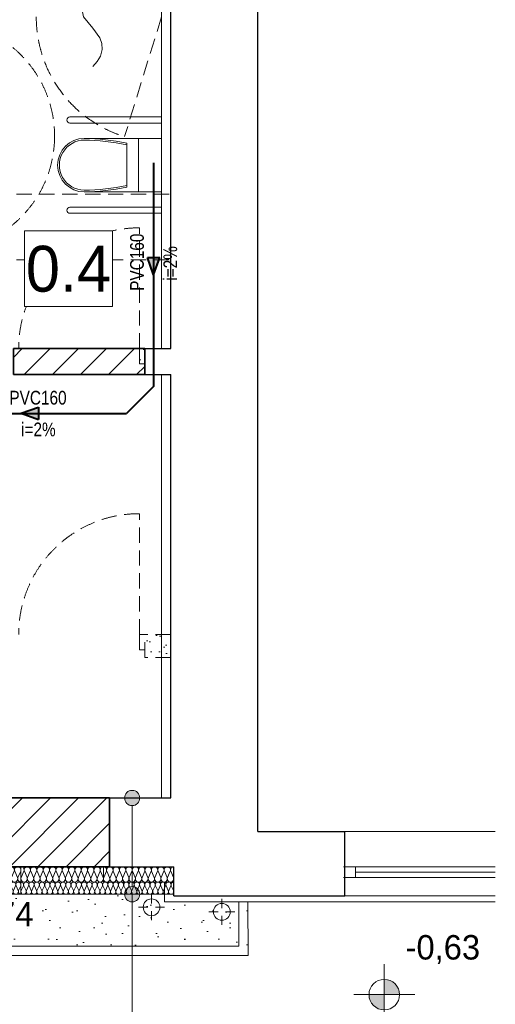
# Model space of a CAD drawing. Extents: x -438200 to -357500, y 15000 to 163871.
# Tile 85 of 148: x -366780 to -363666, y 22013 to 28454. Entities that reach past the tile are written whole.
import ezdxf
from ezdxf.lldxf.tags import DXFTag

# ---------------------------------------------------------------- set-up
doc = ezdxf.new("R2010")
doc.units = 0
doc.header["$MEASUREMENT"] = 0
doc.set_wipeout_variables(frame=1)
doc.linetypes.add('Krawędzie ukryte', pattern=[150, 100, -50])
doc.layers.get('0').update_dxf_attribs({"color": 252})
for name, color, linetype in [('#podkład', 252, 'Continuous'), ('A-Okna', 252, 'Continuous'), ('Arch ocieplenie', 252, 'Continuous'), ('Arch opisy', 252, 'Continuous'), ('Arch zmurowania', 252, 'Continuous'), ('INWENT RZĘDNE', 252, 'Continuous')]:
    doc.layers.add(name, color=color, linetype=linetype)
for name, color, linetype, lineweight in [('A-Okna_Nr_Pióra__9', 252, 'Continuous', 13), ('Arch ocieplenie_Nr_Pióra__44', 252, 'Continuous', 13), ('Arch ocieplenie_Nr_Pióra__9', 252, 'Continuous', 13), ('Arch okna_Nr_Pióra__82', 252, 'Continuous', 20), ('Arch opisy_Nr_Pióra__21', 252, 'Continuous', 9), ('Arch teren_Nr_Pióra__5', 252, 'Continuous', 13), ('Arch wyburzenia_Nr_Pióra__2', 252, 'Continuous', 13), ('Arch wykończenie_Nr_Pióra__3', 252, 'Continuous', 18), ('Arch wyposazenie_Nr_Pióra__21', 252, 'Continuous', 9), ('Arch zmurowania_Nr_Pióra__21', 252, 'Continuous', 9), ('Arch zmurowania_Nr_Pióra__27', 252, 'Continuous', 35), ('Arch ściany zewnętrzne_Nr_Pióra__21', 252, 'Continuous', 9), ('INWENT DACH_Nr_Pióra__21', 252, 'Continuous', 9), ('INWENT OPISY_Nr_Pióra__21', 252, 'Continuous', 9), ('INWENT RZĘDNE_Nr_Pióra__21', 252, 'Continuous', 9), ('INWENT. OKNA_Nr_Pióra__5', 252, 'Continuous', 13), ('INWENT.ŚCIANY_Nr_Pióra__1', 252, 'Continuous', 25), ('INWENT.ŚCIANY_Nr_Pióra__2', 252, 'Continuous', 13), ('INWENT.ŚCIANY_Nr_Pióra__21', 252, 'Continuous', 9), ('Istniejące stropy_Nr_Pióra__5', 252, 'Continuous', 13)]:
    doc.layers.add(name, color=color, linetype=linetype, lineweight=lineweight)
doc.layers.add('IS_Opisy_działek_Wodociag', color=7, linetype='SOLID', true_color=0x000000)
doc.styles.add('GENERATED_STYLE_2', font='txt')
doc.styles.add('GENERATED_STYLE_3', font='txt')
doc.styles.get("Standard").update_dxf_attribs({"font": 'arial.ttf', "width": 0.8, "bigfont": 'BIGFONT.SHX'})
tags = doc.linetypes.add('SOLID', pattern=[10, 10, 0]).pattern_tags.tags
tags[6:7] = [DXFTag(74, 4), DXFTag(75, 0), DXFTag(340, '0'), DXFTag(46, 0.0), DXFTag(50, 0.0), DXFTag(44, 0.0), DXFTag(45, 0.0)]
tags[4:5] = [DXFTag(74, 4), DXFTag(75, 0), DXFTag(340, '0'), DXFTag(46, 0.0), DXFTag(50, 0.0), DXFTag(44, 0.0), DXFTag(45, 0.0)]
pattern_1 = [(45, (0, 200), (-63.63961, 63.63961), [0, -60, 0, -90]), (110, (200, 200), (84.572336, 30.781813), [0, -44, 0, -76])]
pattern_2 = [(45, (0, 0), (-91.92388, 91.92388), [])]

# ---------------------------------------------------------------- blocks, each defined once
blk = doc.blocks.new('Izolacja cieplna 14_3', base_point=(-416244.9, 22812.6))
at = {"layer": 'Arch ocieplenie_Nr_Pióra__44', "linetype": 'Continuous'}
for p, q in [((-416243.5, 22756.5), (-416229.2, 22788.8)), ((-416226.3, 22788.8), (-416211.9, 22756.5)), ((-416209, 22756.5), (-416194.7, 22788.8)), ((-416191.8, 22788.8), (-416177.4, 22756.5)), ((-416174.5, 22756.5), (-416160.2, 22788.8)), ((-416157.3, 22788.8), (-416142.9, 22756.5)), ((-416140.1, 22756.5), (-416125.7, 22788.8)), ((-416122.8, 22788.8), (-416108.5, 22756.5)), ((-416105.6, 22756.5), (-416091.2, 22788.8)), ((-416088.3, 22788.8), (-416074, 22756.5)), ((-416071.1, 22756.5), (-416056.7, 22788.8)), ((-416053.8, 22788.8), (-416039.5, 22756.5)), ((-416036.6, 22756.5), (-416022.3, 22788.8)), ((-416019.4, 22788.8), (-416005, 22756.5)), ((-416002.1, 22756.5), (-415987.8, 22788.8)), ((-415984.9, 22788.8), (-415970.5, 22756.5)), ((-415967.6, 22756.5), (-415953.3, 22788.8)), ((-415950.4, 22788.8), (-415936.1, 22756.5)), ((-415933.2, 22756.5), (-415918.8, 22788.8)), ((-415915.9, 22788.8), (-415901.6, 22756.5)), ((-415898.7, 22756.5), (-415884.3, 22788.8)), ((-415881.4, 22788.8), (-415867.1, 22756.5)), ((-415864.2, 22756.5), (-415849.8, 22788.8)), ((-415846.9, 22788.8), (-415832.6, 22756.5)), ((-415829.7, 22756.5), (-415815.4, 22788.8)), ((-415812.5, 22788.8), (-415798.1, 22756.5)), ((-415795.2, 22756.5), (-415780.9, 22788.8)), ((-415778, 22788.8), (-415763.6, 22756.5)), ((-415760.7, 22756.5), (-415746.4, 22788.8)), ((-415743.5, 22788.8), (-415729.2, 22756.5)), ((-415726.3, 22756.5), (-415711.9, 22788.8)), ((-415709, 22788.8), (-415694.7, 22756.5)), ((-415691.8, 22756.5), (-415677.4, 22788.8)), ((-415674.5, 22788.8), (-415660.2, 22756.5)), ((-415657.3, 22756.5), (-415642.9, 22788.8)), ((-415640.1, 22788.8), (-415625.7, 22756.5)), ((-415622.8, 22756.5), (-415608.5, 22788.8)), ((-415605.6, 22788.8), (-415591.2, 22756.5)), ((-415588.3, 22756.5), (-415574, 22788.8)), ((-415571.1, 22788.8), (-415556.7, 22756.5)), ((-415553.8, 22756.5), (-415539.5, 22788.8)), ((-415536.6, 22788.8), (-415522.3, 22756.5)), ((-415519.4, 22756.5), (-415505, 22788.8)), ((-415502.1, 22788.8), (-415487.8, 22756.5)), ((-415484.9, 22756.5), (-415470.5, 22788.8)), ((-415467.6, 22788.8), (-415453.3, 22756.5)), ((-415450.4, 22756.5), (-415436.1, 22788.8)), ((-415433.2, 22788.8), (-415418.8, 22756.5)), ((-415415.9, 22756.5), (-415401.6, 22788.8)), ((-415398.7, 22788.8), (-415384.3, 22756.5)), ((-415381.4, 22756.5), (-415367.1, 22788.8)), ((-415364.2, 22788.8), (-415349.8, 22756.5)), ((-415346.9, 22756.5), (-415332.6, 22788.8)), ((-415329.7, 22788.8), (-415315.4, 22756.5)), ((-415312.5, 22756.5), (-415298.1, 22788.8)), ((-415295.2, 22788.8), (-415280.9, 22756.5)), ((-415278, 22756.5), (-415263.6, 22788.8)), ((-415260.7, 22788.8), (-415246.4, 22756.5))]:
    blk.add_line(p, q, dxfattribs=at)
for centre, start_param, end_param in [((-416244.9, 22795.6), 5.870392, 7.853982), ((-416210.5, 22795.6), 5.870392, 9.837571), ((-416176, 22795.6), 5.870392, 9.837571), ((-416141.5, 22795.6), 5.870392, 9.837571), ((-416107, 22795.6), 5.870392, 9.837571), ((-416072.5, 22795.6), 5.870392, 9.837571), ((-416038.1, 22795.6), 5.870392, 9.837571), ((-416003.6, 22795.6), 5.870392, 9.837571), ((-415969.1, 22795.6), 5.870392, 9.837571), ((-415934.6, 22795.6), 5.870392, 9.837571), ((-415900.1, 22795.6), 5.870392, 9.837571), ((-415865.6, 22795.6), 5.870392, 9.837571), ((-415831.2, 22795.6), 5.870392, 9.837571), ((-415796.7, 22795.6), 5.870392, 9.837571), ((-415762.2, 22795.6), 5.870392, 9.837571), ((-415727.7, 22795.6), 5.870392, 9.837571), ((-415693.2, 22795.6), 5.870392, 9.837571), ((-415658.7, 22795.6), 5.870392, 9.837571), ((-415624.3, 22795.6), 5.870392, 9.837571), ((-415589.8, 22795.6), 5.870392, 9.837571), ((-415555.3, 22795.6), 5.870392, 9.837571), ((-415520.8, 22795.6), 5.870392, 9.837571), ((-415486.3, 22795.6), 5.870392, 9.837571), ((-415451.8, 22795.6), 5.870392, 9.837571), ((-415417.4, 22795.6), 5.870392, 9.837571), ((-415382.9, 22795.6), 5.870392, 9.837571), ((-415348.4, 22795.6), 5.870392, 9.837571), ((-415313.9, 22795.6), 5.870392, 9.837571), ((-415279.4, 22795.6), 5.870392, 9.837571), ((-415244.9, 22795.6), 1.570796, 3.554385), ((-416227.7, 22749.6), 2.728799, 6.695979), ((-416193.2, 22749.6), 2.728799, 6.695979), ((-416158.7, 22749.6), 2.728799, 6.695979), ((-416124.3, 22749.6), 2.728799, 6.695979), ((-416089.8, 22749.6), 2.728799, 6.695979), ((-416055.3, 22749.6), 2.728799, 6.695979), ((-416020.8, 22749.6), 2.728799, 6.695979), ((-415986.3, 22749.6), 2.728799, 6.695979), ((-415951.8, 22749.6), 2.728799, 6.695979), ((-415917.4, 22749.6), 2.728799, 6.695979), ((-415882.9, 22749.6), 2.728799, 6.695979), ((-415848.4, 22749.6), 2.728799, 6.695979), ((-415813.9, 22749.6), 2.728799, 6.695979), ((-415779.4, 22749.6), 2.728799, 6.695979), ((-415744.9, 22749.6), 2.728799, 6.695979), ((-415710.5, 22749.6), 2.728799, 6.695979), ((-415676, 22749.6), 2.728799, 6.695979), ((-415641.5, 22749.6), 2.728799, 6.695979), ((-415607, 22749.6), 2.728799, 6.695979), ((-415572.5, 22749.6), 2.728799, 6.695979), ((-415538.1, 22749.6), 2.728799, 6.695979), ((-415503.6, 22749.6), 2.728799, 6.695979), ((-415469.1, 22749.6), 2.728799, 6.695979), ((-415434.6, 22749.6), 2.728799, 6.695979), ((-415400.1, 22749.6), 2.728799, 6.695979), ((-415365.6, 22749.6), 2.728799, 6.695979), ((-415331.2, 22749.6), 2.728799, 6.695979), ((-415296.7, 22749.6), 2.728799, 6.695979), ((-415262.2, 22749.6), 2.728799, 6.695979)]:
    blk.add_ellipse(centre, major_axis=(17.2, 0), ratio=0.986834, start_param=start_param, end_param=end_param, dxfattribs=at)
blk = doc.blocks.new('Izolacja cieplna 14_4', base_point=(-417559.9, 22732.6))
at = {"layer": 'Arch ocieplenie_Nr_Pióra__9', "linetype": 'Continuous'}
for p, q in [((-417558.5, 22788.8), (-417544.5, 22756.5)), ((-417541.7, 22756.5), (-417527.6, 22788.8)), ((-417524.8, 22788.8), (-417510.8, 22756.5)), ((-417508, 22756.5), (-417493.9, 22788.8)), ((-417491.1, 22788.8), (-417477.1, 22756.5)), ((-417474.2, 22756.5), (-417460.2, 22788.8)), ((-417457.4, 22788.8), (-417443.4, 22756.5)), ((-417440.5, 22756.5), (-417426.5, 22788.8)), ((-417423.7, 22788.8), (-417409.6, 22756.5)), ((-417406.8, 22756.5), (-417392.8, 22788.8)), ((-417389.9, 22788.8), (-417375.9, 22756.5)), ((-417373.1, 22756.5), (-417359.1, 22788.8)), ((-417356.2, 22788.8), (-417342.2, 22756.5)), ((-417339.4, 22756.5), (-417325.3, 22788.8)), ((-417322.5, 22788.8), (-417308.5, 22756.5)), ((-417305.6, 22756.5), (-417291.6, 22788.8)), ((-417288.8, 22788.8), (-417274.8, 22756.5)), ((-417271.9, 22756.5), (-417257.9, 22788.8)), ((-417255.1, 22788.8), (-417241, 22756.5)), ((-417238.2, 22756.5), (-417224.2, 22788.8)), ((-417221.4, 22788.8), (-417207.3, 22756.5)), ((-417204.5, 22756.5), (-417190.5, 22788.8)), ((-417187.6, 22788.8), (-417173.6, 22756.5)), ((-417170.8, 22756.5), (-417156.7, 22788.8)), ((-417153.9, 22788.8), (-417139.9, 22756.5)), ((-417137.1, 22756.5), (-417123, 22788.8)), ((-417120.2, 22788.8), (-417106.2, 22756.5)), ((-417103.3, 22756.5), (-417089.3, 22788.8)), ((-417086.5, 22788.8), (-417072.5, 22756.5)), ((-417069.6, 22756.5), (-417055.6, 22788.8)), ((-417052.8, 22788.8), (-417038.7, 22756.5)), ((-417035.9, 22756.5), (-417021.9, 22788.8)), ((-417019, 22788.8), (-417005, 22756.5)), ((-417002.2, 22756.5), (-416988.2, 22788.8)), ((-416985.3, 22788.8), (-416971.3, 22756.5)), ((-416968.5, 22756.5), (-416954.4, 22788.8)), ((-416951.6, 22788.8), (-416937.6, 22756.5)), ((-416934.7, 22756.5), (-416920.7, 22788.8)), ((-416917.9, 22788.8), (-416903.9, 22756.5)), ((-416901, 22756.5), (-416887, 22788.8)), ((-416884.2, 22788.8), (-416870.1, 22756.5)), ((-416867.3, 22756.5), (-416853.3, 22788.8)), ((-416850.5, 22788.8), (-416836.4, 22756.5)), ((-416833.6, 22756.5), (-416819.6, 22788.8)), ((-416816.7, 22788.8), (-416802.7, 22756.5)), ((-416799.9, 22756.5), (-416785.9, 22788.8)), ((-416783, 22788.8), (-416769, 22756.5)), ((-416766.2, 22756.5), (-416752.1, 22788.8)), ((-416749.3, 22788.8), (-416735.3, 22756.5)), ((-416732.4, 22756.5), (-416718.4, 22788.8)), ((-416715.6, 22788.8), (-416701.6, 22756.5)), ((-416698.7, 22756.5), (-416684.7, 22788.8)), ((-416681.9, 22788.8), (-416667.8, 22756.5)), ((-416665, 22756.5), (-416651, 22788.8)), ((-416648.1, 22788.8), (-416634.1, 22756.5)), ((-416631.3, 22756.5), (-416617.3, 22788.8)), ((-416614.4, 22788.8), (-416600.4, 22756.5)), ((-416597.6, 22756.5), (-416583.5, 22788.8)), ((-416580.7, 22788.8), (-416566.7, 22756.5)), ((-416563.9, 22756.5), (-416549.8, 22788.8)), ((-416547, 22788.8), (-416533, 22756.5)), ((-416530.1, 22756.5), (-416516.1, 22788.8)), ((-416513.3, 22788.8), (-416499.2, 22756.5)), ((-416496.4, 22756.5), (-416482.4, 22788.8)), ((-416479.6, 22788.8), (-416465.5, 22756.5)), ((-416462.7, 22756.5), (-416448.7, 22788.8)), ((-416445.8, 22788.8), (-416431.8, 22756.5)), ((-416429, 22756.5), (-416415, 22788.8)), ((-416412.1, 22788.8), (-416398.1, 22756.5)), ((-416395.3, 22756.5), (-416381.2, 22788.8)), ((-416378.4, 22788.8), (-416364.4, 22756.5)), ((-416361.5, 22756.5), (-416347.5, 22788.8)), ((-416344.7, 22788.8), (-416330.7, 22756.5)), ((-416327.8, 22756.5), (-416313.8, 22788.8)), ((-416311, 22788.8), (-416296.9, 22756.5)), ((-416294.1, 22756.5), (-416280.1, 22788.8)), ((-416277.2, 22788.8), (-416263.2, 22756.5)), ((-416260.4, 22756.5), (-416246.4, 22788.8))]:
    blk.add_line(p, q, dxfattribs=at)
for centre, start_param, end_param in [((-417543.1, 22795.6), 4.299595, 8.266775), ((-417509.4, 22795.6), 4.299595, 8.266775), ((-417475.7, 22795.6), 4.299595, 8.266775), ((-417441.9, 22795.6), 4.299595, 8.266775), ((-417408.2, 22795.6), 4.299595, 8.266775), ((-417374.5, 22795.6), 4.299595, 8.266775), ((-417340.8, 22795.6), 4.299595, 8.266775), ((-417307.1, 22795.6), 4.299595, 8.266775), ((-417273.3, 22795.6), 4.299595, 8.266775), ((-417239.6, 22795.6), 4.299595, 8.266775), ((-417205.9, 22795.6), 4.299595, 8.266775), ((-417172.2, 22795.6), 4.299595, 8.266775), ((-417138.5, 22795.6), 4.299595, 8.266775), ((-417104.8, 22795.6), 4.299595, 8.266775), ((-417071, 22795.6), 4.299595, 8.266775), ((-417037.3, 22795.6), 4.299595, 8.266775), ((-417003.6, 22795.6), 4.299595, 8.266775), ((-416969.9, 22795.6), 4.299595, 8.266775), ((-416936.2, 22795.6), 4.299595, 8.266775), ((-416902.4, 22795.6), 4.299595, 8.266775), ((-416868.7, 22795.6), 4.299595, 8.266775), ((-416835, 22795.6), 4.299595, 8.266775), ((-416801.3, 22795.6), 4.299595, 8.266775), ((-416767.6, 22795.6), 4.299595, 8.266775), ((-416733.9, 22795.6), 4.299595, 8.266775), ((-416700.1, 22795.6), 4.299595, 8.266775), ((-416666.4, 22795.6), 4.299595, 8.266775), ((-416632.7, 22795.6), 4.299595, 8.266775), ((-416599, 22795.6), 4.299595, 8.266775), ((-416565.3, 22795.6), 4.299595, 8.266775), ((-416531.5, 22795.6), 4.299595, 8.266775), ((-416497.8, 22795.6), 4.299595, 8.266775), ((-416464.1, 22795.6), 4.299595, 8.266775), ((-416430.4, 22795.6), 4.299595, 8.266775), ((-416396.7, 22795.6), 4.299595, 8.266775), ((-416363, 22795.6), 4.299595, 8.266775), ((-416329.2, 22795.6), 4.299595, 8.266775), ((-416295.5, 22795.6), 4.299595, 8.266775), ((-416261.8, 22795.6), 4.299595, 8.266775), ((-417559.9, 22749.6), 3.141593, 5.125182), ((-417526.2, 22749.6), 1.158004, 5.125183), ((-417492.5, 22749.6), 1.158004, 5.125183), ((-417458.8, 22749.6), 1.158004, 5.125183), ((-417425.1, 22749.6), 1.158004, 5.125183), ((-417391.4, 22749.6), 1.158004, 5.125183), ((-417357.6, 22749.6), 1.158004, 5.125183), ((-417323.9, 22749.6), 1.158004, 5.125183), ((-417290.2, 22749.6), 1.158004, 5.125183), ((-417256.5, 22749.6), 1.158004, 5.125183), ((-417222.8, 22749.6), 1.158004, 5.125183), ((-417189.1, 22749.6), 1.158004, 5.125183), ((-417155.3, 22749.6), 1.158004, 5.125183), ((-417121.6, 22749.6), 1.158004, 5.125183), ((-417087.9, 22749.6), 1.158004, 5.125183), ((-417054.2, 22749.6), 1.158004, 5.125183), ((-417020.5, 22749.6), 1.158004, 5.125183), ((-416986.7, 22749.6), 1.158004, 5.125183), ((-416953, 22749.6), 1.158004, 5.125183), ((-416919.3, 22749.6), 1.158004, 5.125183), ((-416885.6, 22749.6), 1.158004, 5.125183), ((-416851.9, 22749.6), 1.158004, 5.125183), ((-416818.2, 22749.6), 1.158004, 5.125183), ((-416784.4, 22749.6), 1.158004, 5.125183), ((-416750.7, 22749.6), 1.158004, 5.125183), ((-416717, 22749.6), 1.158004, 5.125183), ((-416683.3, 22749.6), 1.158004, 5.125183), ((-416649.6, 22749.6), 1.158004, 5.125183), ((-416615.8, 22749.6), 1.158004, 5.125183), ((-416582.1, 22749.6), 1.158004, 5.125183), ((-416548.4, 22749.6), 1.158004, 5.125183), ((-416514.7, 22749.6), 1.158004, 5.125183), ((-416481, 22749.6), 1.158004, 5.125183), ((-416447.3, 22749.6), 1.158004, 5.125183), ((-416413.5, 22749.6), 1.158004, 5.125183), ((-416379.8, 22749.6), 1.158004, 5.125183), ((-416346.1, 22749.6), 1.158004, 5.125183), ((-416312.4, 22749.6), 1.158004, 5.125183), ((-416278.7, 22749.6), 1.158004, 5.125183), ((-416244.9, 22749.6), 1.158004, 3.141593)]:
    blk.add_ellipse(centre, major_axis=(0, 17), ratio=0.990877, start_param=start_param, end_param=end_param, dxfattribs=at)
blk = doc.blocks.new('Izolacja cieplna 14_34', base_point=(-416544.9, 22812.6))
at = {"layer": 'Arch ocieplenie_Nr_Pióra__9', "linetype": 'Continuous'}
for p, q in [((-416543.1, 22882.8), (-416525.3, 22842.4)), ((-416521.7, 22842.4), (-416503.9, 22882.8)), ((-416500.3, 22882.8), (-416482.5, 22842.4)), ((-416478.9, 22842.4), (-416461, 22882.8)), ((-416457.4, 22882.8), (-416439.6, 22842.4)), ((-416436, 22842.4), (-416418.2, 22882.8)), ((-416414.6, 22882.8), (-416396.7, 22842.4)), ((-416393.1, 22842.4), (-416375.3, 22882.8)), ((-416371.7, 22882.8), (-416353.9, 22842.4)), ((-416350.3, 22842.4), (-416332.5, 22882.8)), ((-416328.9, 22882.8), (-416311, 22842.4)), ((-416307.4, 22842.4), (-416289.6, 22882.8)), ((-416286, 22882.8), (-416268.2, 22842.4)), ((-416264.6, 22842.4), (-416246.7, 22882.8))]:
    blk.add_line(p, q, dxfattribs=at)
for centre, start_param, end_param in [((-416523.5, 22891.3), 5.870392, 9.837571), ((-416480.7, 22891.3), 5.870392, 9.837571), ((-416437.8, 22891.3), 5.870392, 9.837571), ((-416394.9, 22891.3), 5.870392, 9.837571), ((-416352.1, 22891.3), 5.870392, 9.837571), ((-416309.2, 22891.3), 5.870392, 9.837571), ((-416266.4, 22891.3), 5.870392, 9.837571), ((-416544.9, 22833.9), 4.712389, 6.695979), ((-416502.1, 22833.9), 2.7288, 6.695979), ((-416459.2, 22833.9), 2.7288, 6.695979), ((-416416.4, 22833.9), 2.7288, 6.695979), ((-416373.5, 22833.9), 2.7288, 6.695979), ((-416330.7, 22833.9), 2.7288, 6.695979), ((-416287.8, 22833.9), 2.7288, 6.695979), ((-416244.9, 22833.9), 2.7288, 4.712389)]:
    blk.add_ellipse(centre, major_axis=(21.4, 0), ratio=0.992505, start_param=start_param, end_param=end_param, dxfattribs=at)
blk = doc.blocks.new('Izolacja cieplna 14_35', base_point=(-415704.9, 22912.6))
at = {"layer": 'Arch ocieplenie_Nr_Pióra__44', "linetype": 'Continuous'}
for p, q in [((-415703.2, 22842.4), (-415685.8, 22882.8)), ((-415682.3, 22882.8), (-415664.9, 22842.4)), ((-415661.4, 22842.4), (-415644, 22882.8)), ((-415640.5, 22882.8), (-415623.1, 22842.4)), ((-415619.6, 22842.4), (-415602.2, 22882.8)), ((-415598.6, 22882.8), (-415581.2, 22842.4)), ((-415577.7, 22842.4), (-415560.3, 22882.8)), ((-415556.8, 22882.8), (-415539.4, 22842.4)), ((-415535.9, 22842.4), (-415518.5, 22882.8)), ((-415515, 22882.8), (-415497.6, 22842.4)), ((-415494.1, 22842.4), (-415476.7, 22882.8)), ((-415473.2, 22882.8), (-415455.8, 22842.4)), ((-415452.3, 22842.4), (-415434.9, 22882.8)), ((-415431.4, 22882.8), (-415414, 22842.4)), ((-415410.5, 22842.4), (-415393.1, 22882.8)), ((-415389.6, 22882.8), (-415372.2, 22842.4)), ((-415368.6, 22842.4), (-415351.2, 22882.8)), ((-415347.7, 22882.8), (-415330.3, 22842.4)), ((-415326.8, 22842.4), (-415309.4, 22882.8)), ((-415305.9, 22882.8), (-415288.5, 22842.4)), ((-415285, 22842.4), (-415267.6, 22882.8)), ((-415264.1, 22882.8), (-415246.7, 22842.4))]:
    blk.add_line(p, q, dxfattribs=at)
for centre, start_param, end_param in [((-415704.9, 22891.3), 4.299596, 6.283185), ((-415663.1, 22891.3), 4.299595, 8.266774), ((-415621.3, 22891.3), 4.299595, 8.266774), ((-415579.5, 22891.3), 4.299595, 8.266774), ((-415537.7, 22891.3), 4.299595, 8.266774), ((-415495.9, 22891.3), 4.299595, 8.266774), ((-415454, 22891.3), 4.299595, 8.266774), ((-415412.2, 22891.3), 4.299595, 8.266774), ((-415370.4, 22891.3), 4.299595, 8.266774), ((-415328.6, 22891.3), 4.299595, 8.266774), ((-415286.8, 22891.3), 4.299595, 8.266774), ((-415244.9, 22891.3), 0, 1.983589), ((-415684, 22833.9), 1.158003, 5.125183), ((-415642.2, 22833.9), 1.158003, 5.125183), ((-415600.4, 22833.9), 1.158003, 5.125183), ((-415558.6, 22833.9), 1.158003, 5.125183), ((-415516.8, 22833.9), 1.158003, 5.125183), ((-415474.9, 22833.9), 1.158003, 5.125183), ((-415433.1, 22833.9), 1.158003, 5.125183), ((-415391.3, 22833.9), 1.158003, 5.125183), ((-415349.5, 22833.9), 1.158003, 5.125183), ((-415307.7, 22833.9), 1.158003, 5.125183), ((-415265.9, 22833.9), 1.158003, 5.125183)]:
    blk.add_ellipse(centre, major_axis=(0, 21.3), ratio=0.983146, start_param=start_param, end_param=end_param, dxfattribs=at)
blk = doc.blocks.new('Izolacja cieplna 14_36', base_point=(-416244.9, 22912.6))
at = {"layer": 'Arch ocieplenie_Nr_Pióra__44', "linetype": 'Continuous'}
for p, q in [((-416243.2, 22842.4), (-416225.9, 22882.8)), ((-416222.4, 22882.8), (-416205.2, 22842.4)), ((-416201.7, 22842.4), (-416184.4, 22882.8)), ((-416180.9, 22882.8), (-416163.6, 22842.4)), ((-416160.1, 22842.4), (-416142.8, 22882.8)), ((-416139.4, 22882.8), (-416122.1, 22842.4)), ((-416118.6, 22842.4), (-416101.3, 22882.8)), ((-416097.8, 22882.8), (-416080.5, 22842.4)), ((-416077, 22842.4), (-416059.8, 22882.8)), ((-416056.3, 22882.8), (-416039, 22842.4)), ((-416035.5, 22842.4), (-416018.2, 22882.8)), ((-416014.7, 22882.8), (-415997.5, 22842.4)), ((-415994, 22842.4), (-415976.7, 22882.8)), ((-415973.2, 22882.8), (-415955.9, 22842.4)), ((-415952.4, 22842.4), (-415935.2, 22882.8)), ((-415931.7, 22882.8), (-415914.4, 22842.4)), ((-415910.9, 22842.4), (-415893.6, 22882.8)), ((-415890.1, 22882.8), (-415872.8, 22842.4)), ((-415869.4, 22842.4), (-415852.1, 22882.8)), ((-415848.6, 22882.8), (-415831.3, 22842.4)), ((-415827.8, 22842.4), (-415810.5, 22882.8)), ((-415807, 22882.8), (-415789.8, 22842.4)), ((-415786.3, 22842.4), (-415769, 22882.8)), ((-415765.5, 22882.8), (-415748.2, 22842.4)), ((-415744.7, 22842.4), (-415727.5, 22882.8)), ((-415724, 22882.8), (-415706.7, 22842.4))]:
    blk.add_line(p, q, dxfattribs=at)
for centre, start_param, end_param in [((-416244.9, 22891.3), 4.299596, 6.283185), ((-416203.4, 22891.3), 4.299595, 8.266774), ((-416161.9, 22891.3), 4.299595, 8.266774), ((-416120.3, 22891.3), 4.299595, 8.266774), ((-416078.8, 22891.3), 4.299595, 8.266774), ((-416037.3, 22891.3), 4.299595, 8.266774), ((-415995.7, 22891.3), 4.299595, 8.266774), ((-415954.2, 22891.3), 4.299595, 8.266774), ((-415912.6, 22891.3), 4.299595, 8.266774), ((-415871.1, 22891.3), 4.299595, 8.266774), ((-415829.6, 22891.3), 4.299595, 8.266774), ((-415788, 22891.3), 4.299595, 8.266774), ((-415746.5, 22891.3), 4.299595, 8.266774), ((-415704.9, 22891.3), 6.283185, 8.266774), ((-416224.2, 22833.9), 1.158003, 5.125183), ((-416182.6, 22833.9), 1.158003, 5.125183), ((-416141.1, 22833.9), 1.158003, 5.125183), ((-416099.6, 22833.9), 1.158003, 5.125183), ((-416058, 22833.9), 1.158003, 5.125183), ((-416016.5, 22833.9), 1.158003, 5.125183), ((-415974.9, 22833.9), 1.158003, 5.125183), ((-415933.4, 22833.9), 1.158003, 5.125183), ((-415891.9, 22833.9), 1.158003, 5.125183), ((-415850.3, 22833.9), 1.158003, 5.125183), ((-415808.8, 22833.9), 1.158003, 5.125183), ((-415767.3, 22833.9), 1.158003, 5.125183), ((-415725.7, 22833.9), 1.158003, 5.125183)]:
    blk.add_ellipse(centre, major_axis=(0, 21.3), ratio=0.97657, start_param=start_param, end_param=end_param, dxfattribs=at)
blk = doc.blocks.new('Ściana_3', base_point=(-415434.9, 26132.6))
at = {"layer": 'Arch zmurowania_Nr_Pióra__21', "linetype": 'Continuous'}
h = blk.add_hatch(dxfattribs=at)
h.set_pattern_fill('Common_Brick', color=256, style=0, pattern_type=2)
h.set_pattern_definition(pattern_2)
h.paths.add_polyline_path([(-415434.9, 26302.6), (-416294.9, 26302.6), (-416294.9, 26132.6), (-415434.9, 26132.6)], flags=0)
at = {"layer": 'Arch zmurowania_Nr_Pióra__27', "linetype": 'Continuous'}
for p, q in [((-415434.9, 26302.6), (-416294.9, 26302.6)), ((-416294.9, 26302.6), (-416294.9, 26132.6)), ((-415434.9, 26132.6), (-415434.9, 26302.6)), ((-416294.9, 26132.6), (-415434.9, 26132.6))]:
    blk.add_line(p, q, dxfattribs=at)
blk = doc.blocks.new('Ściana_8', base_point=(-416584.9, 23362.6))
at = {"layer": 'Arch zmurowania_Nr_Pióra__21', "linetype": 'Continuous'}
h = blk.add_hatch(dxfattribs=at)
h.set_pattern_fill('Common_Brick', color=256, style=0, pattern_type=2)
h.set_pattern_definition(pattern_2)
h.paths.add_polyline_path([(-416584.9, 22912.6), (-415664.9, 22912.6), (-415664.9, 23362.6), (-416584.9, 23362.6)], flags=0)
at = {"layer": 'Arch zmurowania_Nr_Pióra__27', "linetype": 'Continuous'}
for p, q in [((-415664.9, 23362.6), (-416584.9, 23362.6)), ((-416584.9, 23362.6), (-416584.9, 22912.6)), ((-415664.9, 22912.6), (-415664.9, 23362.6)), ((-416584.9, 22912.6), (-415664.9, 22912.6))]:
    blk.add_line(p, q, dxfattribs=at)
blk = doc.blocks.new('Krzywa_3', base_point=(-415774.9, 28148.7))
at = {"layer": 'A-Okna_Nr_Pióra__9', "linetype": 'Continuous'}
blk.add_hatch(color=256, dxfattribs=at).paths.add_polyline_path([(-415774.9, 28619.3), (-415775.4, 28548.6), (-415845.7, 28619.7)], flags=0)
for p, q in [((-415774.9, 28619.3), (-415845.7, 28619.7)), ((-415775.4, 28548.6), (-415845.7, 28619.7)), ((-415774.9, 28619.3), (-415775.4, 28548.6))]:
    blk.add_line(p, q, dxfattribs=at)
at = {"layer": 'A-Okna_Nr_Pióra__9', "linetype": 'Continuous', "flags": 128}
blk.add_lwpolyline([(-415774.9, 28148.7), (-415745.8, 28179.8), (-415724.5, 28214.9), (-415712.3, 28259.6), (-415714.9, 28298.3), (-415727.8, 28334.8), (-415774.9, 28399.3), (-415834.6, 28472.6), (-415841.7, 28504.6), (-415837.7, 28534.5), (-415810.5, 28584.1)], dxfattribs=at)
blk = doc.blocks.new('Koty wysokościowe_5', base_point=(-416789.8, 22293))
at = {"layer": 'INWENT RZĘDNE_Nr_Pióra__21', "linetype": 'Continuous'}
for points in [[(-416789.8, 22293), (-416689.8, 22293), (-416697.4, 22331.2), (-416719.1, 22363.7), (-416751.6, 22385.4), (-416789.8, 22393)], [(-416789.8, 22293), (-416889.8, 22293), (-416882.2, 22254.7), (-416860.5, 22222.3), (-416828.1, 22200.6), (-416789.8, 22193)]]:
    blk.add_hatch(color=256, dxfattribs=at).paths.add_polyline_path(points, flags=0)
for p, q in [((-416789.8, 22093), (-416789.8, 22493)), ((-416989.8, 22293), (-416589.8, 22293))]:
    blk.add_line(p, q, dxfattribs=at)
blk.add_circle((-416789.8, 22293), 100, dxfattribs=at)
at = {"layer": 'INWENT RZĘDNE_Nr_Pióra__21', "insert": (-416650.2, 22493), "char_height": 160, "attachment_point": 7, "style": 'GENERATED_STYLE_2'}
blk.add_mtext('{-0,74}', dxfattribs=at)
blk = doc.blocks.new('Koty wysokościowe_18', base_point=(-413866.4, 22076))
at = {"layer": 'INWENT RZĘDNE_Nr_Pióra__21', "linetype": 'Continuous'}
for points in [[(-413866.4, 22076), (-413766.4, 22076), (-413774, 22114.3), (-413795.7, 22146.7), (-413828.1, 22168.4), (-413866.4, 22176)], [(-413866.4, 22076), (-413966.4, 22076), (-413958.8, 22037.7), (-413937.1, 22005.3), (-413904.7, 21983.6), (-413866.4, 21976)]]:
    blk.add_hatch(color=256, dxfattribs=at).paths.add_polyline_path(points, flags=0)
for p, q in [((-413866.4, 21876), (-413866.4, 22276)), ((-414066.4, 22076), (-413666.4, 22076))]:
    blk.add_line(p, q, dxfattribs=at)
blk.add_circle((-413866.4, 22076), 100, dxfattribs=at)
at = {"layer": 'INWENT RZĘDNE_Nr_Pióra__21', "insert": (-413726.8, 22276), "char_height": 160, "attachment_point": 7, "style": 'GENERATED_STYLE_2'}
blk.add_mtext('{-0,63}', dxfattribs=at)
blk = doc.blocks.new('Linia_54', base_point=(-415516.9, 22732.6))
at = {"layer": 'Arch opisy_Nr_Pióra__21', "linetype": 'Continuous'}
blk.add_line((-415516.9, 22732.6), (-415516.9, 20652.8), dxfattribs=at)
blk.add_circle((-415516.9, 20352.8), 300, dxfattribs=at)
blk = doc.blocks.new('Linia_55', base_point=(-415516.9, 23362.6))
at = {"layer": 'Arch opisy_Nr_Pióra__21', "linetype": 'Continuous'}
for points in [[(-415466.9, 23362.6), (-415470.7, 23381.7), (-415481.6, 23398), (-415497.8, 23408.8), (-415516.9, 23412.6), (-415536, 23408.8), (-415552.3, 23398), (-415563.1, 23381.7), (-415566.9, 23362.6), (-415563.1, 23343.5), (-415552.3, 23327.3), (-415536, 23316.4), (-415516.9, 23312.6), (-415497.8, 23316.4), (-415481.6, 23327.3), (-415470.7, 23343.5)], [(-415466.9, 22732.6), (-415470.7, 22751.7), (-415481.6, 22768), (-415497.8, 22778.8), (-415516.9, 22782.6), (-415536, 22778.8), (-415552.3, 22768), (-415563.1, 22751.7), (-415566.9, 22732.6), (-415563.1, 22713.5), (-415552.3, 22697.3), (-415536, 22686.4), (-415516.9, 22682.6), (-415497.8, 22686.4), (-415481.6, 22697.3), (-415470.7, 22713.5)]]:
    blk.add_hatch(color=256, dxfattribs=at).paths.add_polyline_path(points, flags=0)
blk.add_line((-415516.9, 23312.6), (-415516.9, 22782.6), dxfattribs=at)
for centre in [(-415516.9, 23362.6), (-415516.9, 22732.6)]:
    blk.add_circle(centre, 50, dxfattribs=at)
blk = doc.blocks.new('parter')
at = {"layer": 'Arch okna_Nr_Pióra__82', "linetype": 'Continuous'}
h = blk.add_hatch(dxfattribs=at)
h.set_pattern_fill('Render', color=252, style=0, pattern_type=2)
h.set_pattern_definition([(45, (0, 350), (-111.36932, 111.36932), [0, -105, 0, -157.5]), (110, (350, 350), (148.00159, 53.86817), [0, -77, 0, -133])])
h.paths.add_polyline_path([(-415304.9, 22682.6), (-415304.9, 22732.6), (-422864.9, 22732.6), (-422864.9, 22392.6), (-414758.4, 22392.6), (-414758.2, 22682.6)], flags=0)
at = {"layer": 'Arch wyburzenia_Nr_Pióra__2', "linetype": 'Continuous'}
h = blk.add_hatch(dxfattribs=at)
h.set_pattern_fill('Cut_Stone', color=252, style=0, pattern_type=2)
h.set_pattern_definition(pattern_1)
h.paths.add_polyline_path([(-415469.9, 26302.6), (-415469.9, 26202.6), (-415434.9, 26202.6), (-415434.9, 26302.6)], flags=0)
h = blk.add_hatch(dxfattribs=at)
h.set_pattern_fill('Cut_Stone', color=252, style=0, pattern_type=2)
h.set_pattern_definition(pattern_1)
h.paths.add_polyline_path([(-415469.9, 24332.6), (-415434.9, 24332.6), (-415434.9, 24282.6), (-415264.9, 24282.6), (-415264.9, 24432.6), (-415434.9, 24432.6), (-415469.9, 24432.6)], flags=0)
at = {"layer": 'Arch opisy_Nr_Pióra__21', "color": 252, "linetype": 'Krawędzie ukryte'}
blk.add_circle((-416774.9, 27692.6), 750, dxfattribs=at)
at = {"layer": 'Arch teren_Nr_Pióra__5', "color": 252, "linetype": 'Continuous'}
for p, q in [((-414818.9, 22682.6), (-414818.6, 22392.6)), ((-414758.9, 22682.6), (-414758.5, 22332.6)), ((-414818.6, 22392.6), (-422864.9, 22392.6)), ((-414758.5, 22332.6), (-422864.9, 22332.6))]:
    blk.add_line(p, q, dxfattribs=at)
at = {"layer": 'Arch wykończenie_Nr_Pióra__3', "color": 252, "linetype": 'Continuous'}
for p, q in [((-416244.9, 22732.6), (-416244.9, 22912.6)), ((-416544.9, 22732.6), (-415704.9, 22732.6)), ((-415704.9, 22732.6), (-415244.9, 22732.6))]:
    blk.add_line(p, q, dxfattribs=at)
at = {"layer": 'Arch wyposazenie_Nr_Pióra__21', "color": 252, "linetype": 'Continuous'}
for p, q in [((-415324.9, 27817.6), (-415924.9, 27817.6)), ((-415324.9, 27777.6), (-415924.9, 27777.6)), ((-415831.1, 27677.6), (-415474.9, 27677.6)), ((-415552.7, 27357.8), (-415552.7, 27647.4)), ((-415474.9, 27677.6), (-415474.9, 27327.6)), ((-415474.9, 27677.6), (-415324.9, 27677.6)), ((-415831.1, 27327.6), (-415474.9, 27327.6)), ((-415474.9, 27327.6), (-415324.9, 27327.6)), ((-415324.9, 27227.6), (-415924.9, 27227.6)), ((-415324.9, 27187.6), (-415924.9, 27187.6))]:
    blk.add_line(p, q, dxfattribs=at)
for centre in [(-415924.9, 27797.6), (-415924.9, 27207.6)]:
    blk.add_arc(centre, 20, 90, 270, dxfattribs=at)
for centre, major_axis, start_param, end_param in [((-415831.1, 27502.6), (0, -175), 3.141593, 6.283185), ((-415831.1, 27502.6), (0, -163.6), 3.126427, 6.283185), ((-415851.1, 26176.4), (0, -1489.9), 2.938667, 3.128195), ((-415851.1, 26176.4), (0, -1501.3), 2.940225, 3.128195), ((-415851.1, 28828.8), (0, -1489.9), 0.013398, 0.202926), ((-415851.1, 28828.8), (0, -1501.3), 0.013398, 0.201367)]:
    blk.add_ellipse(centre, major_axis=major_axis, ratio=0.99359, start_param=start_param, end_param=end_param, dxfattribs=at)
at = {"layer": 'Arch ściany zewnętrzne_Nr_Pióra__21', "color": 252, "linetype": 'Continuous'}
blk.add_line((-415324.9, 27327.6), (-415324.9, 27677.6), dxfattribs=at)
at = {"layer": 'INWENT DACH_Nr_Pióra__21', "color": 252, "linetype": 'Continuous'}
for p, q in [((-415389.9, 22672.6), (-415389.9, 22732.6)), ((-414929.9, 22642.6), (-414929.9, 22702.6)), ((-415414.9, 22647.6), (-415474.9, 22647.6)), ((-415389.9, 22622.6), (-415389.9, 22562.6)), ((-415364.9, 22647.6), (-415304.9, 22647.6)), ((-414954.9, 22617.6), (-415014.9, 22617.6)), ((-414904.9, 22617.6), (-414844.9, 22617.6)), ((-414929.9, 22592.6), (-414929.9, 22532.6))]:
    blk.add_line(p, q, dxfattribs=at)
for centre in [(-415389.9, 22647.6), (-414929.9, 22617.6)]:
    blk.add_circle(centre, 55, dxfattribs=at)
at = {"layer": 'INWENT. OKNA_Nr_Pióra__5', "color": 252, "linetype": 'Continuous'}
for p, q in [((-414133.9, 22912.6), (-413139.4, 22912.6)), ((-414124.9, 22912.6), (-414124.9, 22842.6)), ((-414054.9, 22912.6), (-414054.9, 22842.6)), ((-414054.9, 22877.6), (-413139.4, 22877.6)), ((-414133.9, 22842.6), (-413139.4, 22842.6))]:
    blk.add_line(p, q, dxfattribs=at)
at = {"layer": 'INWENT.ŚCIANY_Nr_Pióra__1', "color": 252, "linetype": 'Continuous'}
for p, q in [((-414694.9, 23142.6), (-414694.9, 36932.6)), ((-415264.9, 26302.6), (-415264.9, 32032.6)), ((-415434.9, 26132.6), (-415434.9, 26302.6)), ((-415434.9, 26302.6), (-415264.9, 26302.6)), ((-415434.9, 26132.6), (-415264.9, 26132.6)), ((-415264.9, 24282.6), (-415264.9, 26132.6)), ((-415264.9, 23362.6), (-415264.9, 24282.6)), ((-415664.9, 23362.6), (-415664.9, 22912.6)), ((-415664.9, 23362.6), (-415264.9, 23362.6)), ((-414694.9, 23142.6), (-414124.9, 23142.6)), ((-414124.9, 22722.6), (-414124.9, 23142.6)), ((-415664.9, 22912.6), (-415244.9, 22912.6)), ((-415244.9, 22722.6), (-415244.9, 22912.6)), ((-415244.9, 22722.6), (-414124.9, 22722.6))]:
    blk.add_line(p, q, dxfattribs=at)
at = {"layer": 'INWENT.ŚCIANY_Nr_Pióra__2', "color": 252, "linetype": 'Krawędzie ukryte'}
for p, q in [((-415324.9, 28472.6), (-415566.6, 27689)), ((-415469.9, 26302.6), (-415469.9, 27092.6)), ((-415434.9, 26302.6), (-415469.9, 26302.6)), ((-415469.9, 26302.6), (-415469.9, 26202.6)), ((-415469.9, 26202.6), (-415434.9, 26202.6)), ((-415469.9, 24432.6), (-415469.9, 25222.6)), ((-415434.9, 24432.6), (-415469.9, 24432.6)), ((-415469.9, 24432.6), (-415469.9, 24332.6)), ((-415264.9, 24432.6), (-415434.9, 24432.6)), ((-415434.9, 24282.6), (-415434.9, 24432.6)), ((-415469.9, 24332.6), (-415434.9, 24332.6)), ((-415264.9, 24282.6), (-415434.9, 24282.6))]:
    blk.add_line(p, q, dxfattribs=at)
at = {"layer": 'INWENT.ŚCIANY_Nr_Pióra__2', "color": 252, "linetype": 'Continuous'}
for q in [(-415704.9, 22912.6), (-415244.9, 22812.6)]:
    blk.add_line((-415704.9, 22812.6), q, dxfattribs=at)
at = {"layer": 'INWENT.ŚCIANY_Nr_Pióra__2', "color": 252, "linetype": 'Krawędzie ukryte'}
for centre, radius, start, end in [((-415324.9, 28472.6), 820, 180, 252.86037), ((-415469.9, 26302.6), 790, 90, 180), ((-415469.9, 24432.6), 790, 90, 180)]:
    blk.add_arc(centre, radius, start, end, dxfattribs=at)
at = {"layer": 'INWENT.ŚCIANY_Nr_Pióra__21', "color": 252, "linetype": 'Continuous'}
for p, q in [((-415324.9, 26302.6), (-415324.9, 31566.3)), ((-415324.9, 24282.6), (-415324.9, 26132.6)), ((-415324.9, 23362.6), (-415324.9, 24282.6)), ((-416584.9, 23362.6), (-415664.9, 23362.6)), ((-414124.9, 23142.6), (-413139.4, 23142.6)), ((-415304.9, 22682.6), (-415304.9, 22812.6)), ((-415304.9, 22682.6), (-413139.4, 22682.6)), ((-414124.9, 22722.6), (-413139.4, 22722.6))]:
    blk.add_line(p, q, dxfattribs=at)
at = {"layer": 'Istniejące stropy_Nr_Pióra__5', "color": 252, "linetype": 'Krawędzie ukryte'}
for p, q in [((-418824.9, 27312.6), (-415264.9, 27312.6)), ((-418824.9, 26882.6), (-415264.9, 26882.6))]:
    blk.add_line(p, q, dxfattribs=at)
at = {"layer": 'A-Okna', "color": 252, "linetype": 'Continuous', "lineweight": 13}
blk.add_blockref('Krzywa_3', (-415774.9, 28148.7), dxfattribs=at)
at = {"layer": 'Arch ocieplenie', "color": 252, "linetype": 'Continuous', "lineweight": 13}
for name, p in [('Izolacja cieplna 14_34', (-416544.9, 22812.6)), ('Izolacja cieplna 14_36', (-416244.9, 22912.6)), ('Izolacja cieplna 14_35', (-415704.9, 22912.6)), ('Izolacja cieplna 14_4', (-417559.9, 22732.6)), ('Izolacja cieplna 14_3', (-416244.9, 22812.6))]:
    blk.add_blockref(name, p, dxfattribs=at)
at = {"layer": 'Arch opisy', "color": 252, "linetype": 'Continuous'}
for name, p in [('Linia_55', (-415516.9, 23362.6)), ('Linia_54', (-415516.9, 22732.6))]:
    blk.add_blockref(name, p, dxfattribs=at)
at = {"layer": 'Arch zmurowania', "color": 252}
for name, p in [('Ściana_3', (-415434.9, 26132.6)), ('Ściana_8', (-416584.9, 23362.6))]:
    blk.add_blockref(name, p, dxfattribs=at)
at = {"layer": 'INWENT RZĘDNE', "color": 252}
for name, p in [('Koty wysokościowe_5', (-416789.8, 22293)), ('Koty wysokościowe_18', (-413866.4, 22076))]:
    blk.add_blockref(name, p, dxfattribs=at)
at = {"color": 252, "linetype": 'Continuous', "ltscale": 1667193.345734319}
blk.add_wipeout([(-416222.1, 27072.7), (-415646.1, 27072.7), (-415646.1, 26578.6), (-416222.1, 26578.6)], dxfattribs=at).dxf.layer = 'INWENT OPISY_Nr_Pióra__21'
at = {"layer": 'INWENT OPISY_Nr_Pióra__21', "color": 252, "linetype": 'Continuous', "flags": 128}
blk.add_lwpolyline([(-416222.1, 27072.7), (-415646.1, 27072.7), (-415646.1, 26578.6), (-416222.1, 26578.6)], close=True, dxfattribs=at)
at = {"layer": 'INWENT OPISY_Nr_Pióra__21', "color": 252, "linetype": 'Continuous', "insert": (-415934.1, 26670.6), "char_height": 300, "attachment_point": 8, "style": 'GENERATED_STYLE_3'}
blk.add_mtext('{0.4 }', dxfattribs=at)

msp = doc.modelspace()

# ---------------------------------------------------------------- block references
at = {"layer": '#podkład', "color": 3, "lineweight": 50}
msp.add_blockref('parter', (49473.1, 0), dxfattribs=at)

# ---------------------------------------------------------------- next in the draw order: hatches: boundary and pattern name
at = {"lineweight": 50}
h = msp.add_hatch(color=3, dxfattribs=at)
h.set_gradient(color2=(0, 0, 0), one_color=1)
h.paths.add_polyline_path([(-365943.8, 26899.2), (-365903.9, 26786), (-365863.6, 26899.2)])
h = msp.add_hatch(color=3, dxfattribs=at)
h.set_gradient(color2=(0, 0, 0), one_color=1)
h.paths.add_polyline_path([(-366656.4, 25919.8), (-366769.6, 25879.9), (-366656.4, 25839.6)])

# ---------------------------------------------------------------- next in the draw order: linework, layer by layer
at = {"color": 16, "lineweight": 40}
msp.add_line((-365903.9, 27517.6), (-365903.9, 26054.4), dxfattribs=at)
at = {"color": 0, "lineweight": 40}
for points in [[(-365903.9, 26786), (-365943.8, 26899.2)], [(-365943.8, 26899.2), (-365863.6, 26899.2)], [(-365903.9, 26786), (-365863.6, 26899.2)], [(-366769.6, 25879.9), (-366656.4, 25919.8)], [(-366656.4, 25919.8), (-366656.4, 25839.6)], [(-366769.6, 25879.9), (-366656.4, 25839.6)]]:
    msp.add_lwpolyline(points, dxfattribs=at)
at = {"color": 16, "lineweight": 40}
for points in [[(-365903.9, 26054.4), (-366080.7, 25877.6)], [(-368220.7, 25877.6), (-366080.7, 25877.6)]]:
    msp.add_lwpolyline(points, dxfattribs=at)

# ---------------------------------------------------------------- next in the draw order: texts
at = {"layer": 'IS_Opisy_działek_Wodociag', "ltscale": 10, "char_height": 90, "attachment_point": 7, "rotation": 90}
for s, insert in [('PVC160', (-365966.2, 26680.3)), ('i=2%', (-365748.5, 26746.3))]:
    msp.add_mtext(s, dxfattribs=dict(at, insert=insert))
at = {"layer": 'IS_Opisy_działek_Wodociag', "ltscale": 10, "char_height": 90, "attachment_point": 7}
for s, insert in [('PVC160', (-366847.7, 25935)), ('i=2%', (-366771.2, 25727.9))]:
    msp.add_mtext(s, dxfattribs=dict(at, insert=insert))

doc.saveas('drawing.dxf')
